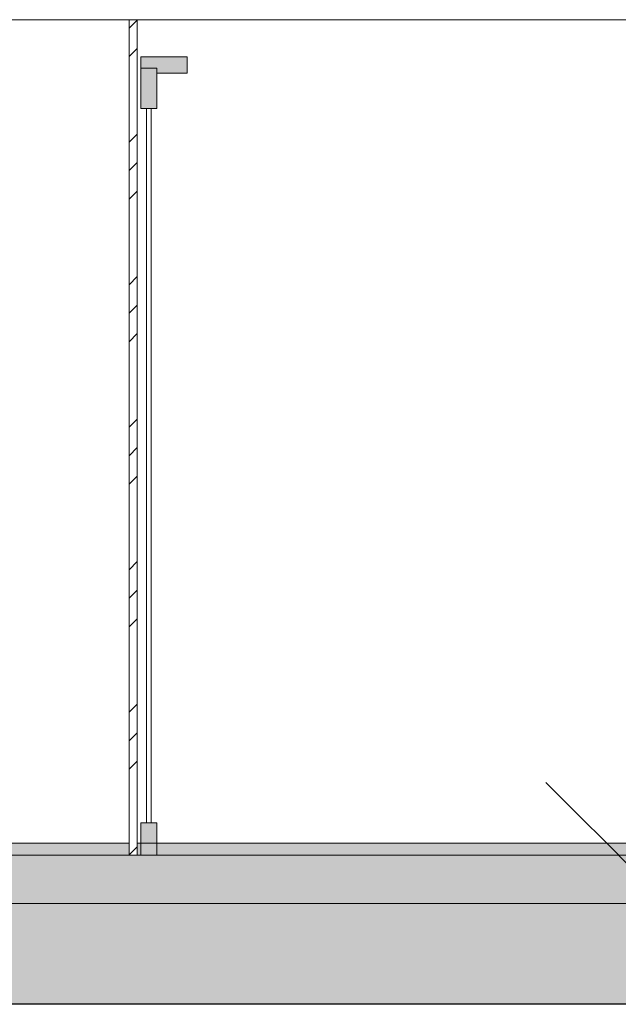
# Model space of a CAD drawing. Header units: millimetres. Extents: x -7244281 to -6598479, y 5719953 to 5938280.
# Tile 66 of 73: x -6666694 to -6665209, y 5731258 to 5733701. Entities that reach past the tile are written whole.
import ezdxf

# ---------------------------------------------------------------- set-up
doc = ezdxf.new("R2010")
doc.units = ezdxf.units.MM
doc.header["$MEASUREMENT"] = 0
doc.set_wipeout_variables(frame=1)
doc.linetypes.add('Wipeout_Contour', pattern=[1000, 0, -1000])
for name, color, linetype, lineweight in [('0_Ном._пера__1', 7, 'Continuous', 0), ('0_Ном._пера__120', 7, 'Continuous', 0), ('АР-Стены_Перегородки_100_.АР_Ном._пера__120', 7, 'Continuous', 0), ('АР-Чертеж-Размеры.АР_Ном._пера__1', 7, 'Continuous', 0), ('Двери Archicad_Ном._пера__120', 7, 'Continuous', 0), ('Перекрытие_Ном._пера__1', 7, 'Continuous', 30), ('Перекрытие_Ном._пера__101', 252, 'Continuous', 0)]:
    doc.layers.add(name, color=color, linetype=linetype, lineweight=lineweight)
for name, color, linetype in [('АР-Стены_Перегородки_100_.АР', 7, 'Continuous'), ('АР-Чертеж-Размеры.АР', 7, 'Continuous'), ('Двери Archicad', 7, 'Continuous'), ('Перекрытие', 7, 'Continuous')]:
    doc.layers.add(name, color=color, linetype=linetype)
doc.layers.add('Перекрытие_Ном._пера__180', color=7, linetype='Continuous', lineweight=5, true_color=0xd6cda7)
doc.styles.add('РЎР“Р•РќР•Р\xa0Р\x98Р\xa0_РЎРўР\x98Р›Р¬_5', font='arial.ttf')
doc.linetypes.add('Линия Разрыва (копия)-000', pattern='A,0,[2,21 РЎРµС‡РµРЅРёРµ Рђ-Рђ; Р‘-Р‘; Р’-Р’1.Shx,S=8.531746,R=0,X=0,Y=0],-1125,0', length=1125)
pattern_1 = [(45, (-6142404.15, 5728358.13), (-176.7767, 176.7767), []), (45, (-6142439.5, 5728393.48), (-176.7767, 176.7767), []), (45, (-6142474.86, 5728428.84), (-176.7767, 176.7767), [])]

# ---------------------------------------------------------------- blocks, each defined once
blk = doc.blocks.new('Элемент Разреза_50_4', base_point=(-6142404.1, 5728358.1))
at = {"layer": 'Перекрытие_Ном._пера__101', "linetype": 'Continuous', "lineweight": 0}
h = blk.add_hatch(dxfattribs=at)
h.set_pattern_fill('ЖЕЛЕЗОБЕТОН__PROJECT__0004', color=252, style=0, pattern_type=2)
h.set_pattern_definition([(45, (-6142404.15, 5728358.13), (-84.852814, 84.852814), []), (45, (-6142446.57, 5728400.55), (-84.852814, 84.852814), [90, -30, 0, -30])])
h.paths.add_polyline_path([(-6669702.5, 5731508.1), (-6669702.5, 5731258.1), (-6659398.2, 5731258.1), (-6659398.2, 5731508.1), (-6659599.7, 5731508.1), (-6666282.7, 5731508.1), (-6666432.7, 5731508.1), (-6669352.5, 5731508.1)])
at = {"layer": 'Перекрытие_Ном._пера__180', "linetype": 'Continuous', "lineweight": 0, "true_color": 0xf4f1e8}
for points in [[(-6669352.5, 5731508.1), (-6666432.7, 5731508.1), (-6666432.7, 5731583.1), (-6666422.7, 5731583.1), (-6666422.7, 5731658.1), (-6669352.5, 5731658.1)], [(-6666402.7, 5731583.1), (-6666393.7, 5731583.1), (-6666393.7, 5731658.1), (-6666402.7, 5731658.1)], [(-6666353.7, 5731583.1), (-6666282.7, 5731583.1), (-6666282.7, 5731508.1), (-6659599.7, 5731508.1), (-6659599.7, 5731658.1), (-6666353.7, 5731658.1)]]:
    blk.add_hatch(color=7, dxfattribs=at).paths.add_polyline_path(points)
at = {"layer": 'Перекрытие_Ном._пера__1', "color": 7, "linetype": 'Continuous', "lineweight": 0}
blk.add_line((-6659599.7, 5731658.1), (-6669332.5, 5731658.1), dxfattribs=at)
at = {"layer": 'Перекрытие_Ном._пера__1', "color": 7, "linetype": 'Continuous', "lineweight": 30}
blk.add_line((-6659398.2, 5731258.1), (-6669702.5, 5731258.1), dxfattribs=at)
at = {"layer": 'Перекрытие_Ном._пера__1', "color": 7, "linetype": 'Continuous', "lineweight": 30, "flags": 128}
blk.add_lwpolyline([(-6659398.2, 5731508.1), (-6659599.7, 5731508.1), (-6666282.7, 5731508.1), (-6666353.7, 5731508.1), (-6666393.7, 5731508.1), (-6666412.7, 5731508.1), (-6666432.7, 5731508.1), (-6669352.5, 5731508.1), (-6669502.5, 5731508.1), (-6669702.5, 5731508.1)], dxfattribs=at)
blk = doc.blocks.new('Элемент Разреза_59_4', base_point=(-6142404.1, 5728358.1))
at = {"layer": 'Двери Archicad', "linetype": 'Continuous', "lineweight": 0, "true_color": 0xffffff}
for points in [[(-6666393.7, 5733608.1), (-6666393.7, 5733580.1), (-6666353.7, 5733580.1), (-6666353.7, 5733568.1), (-6666278.7, 5733568.1), (-6666278.7, 5733608.1)], [(-6666393.7, 5733480.1), (-6666353.7, 5733480.1), (-6666353.7, 5733580.1), (-6666393.7, 5733580.1)], [(-6666393.7, 5731508.1), (-6666353.7, 5731508.1), (-6666353.7, 5731708.1), (-6666393.7, 5731708.1)]]:
    blk.add_hatch(color=7, dxfattribs=at).paths.add_polyline_path(points)
at = {"layer": 'Двери Archicad_Ном._пера__120', "color": 7, "linetype": 'Continuous', "lineweight": 0}
for p, q in [((-6666278.7, 5733608.1), (-6666393.7, 5733608.1)), ((-6666278.7, 5733608.1), (-6666278.7, 5733568.1)), ((-6666353.7, 5733580.1), (-6666393.7, 5733580.1)), ((-6666278.7, 5733568.1), (-6666353.7, 5733568.1)), ((-6666353.7, 5733480.1), (-6666393.7, 5733480.1)), ((-6666379.7, 5733480.1), (-6666379.7, 5731708.1)), ((-6666367.7, 5731708.1), (-6666367.7, 5733480.1)), ((-6666393.7, 5731708.1), (-6666393.7, 5731508.1)), ((-6666353.7, 5731708.1), (-6666393.7, 5731708.1)), ((-6666353.7, 5731708.1), (-6666353.7, 5731508.1))]:
    blk.add_line(p, q, dxfattribs=at)
at = {"layer": 'Двери Archicad_Ном._пера__120', "color": 7, "linetype": 'Continuous', "lineweight": 0, "flags": 128}
for points in [[(-6666393.7, 5733608.1), (-6666393.7, 5733580.1), (-6666393.7, 5733480.1)], [(-6666353.7, 5733580.1), (-6666353.7, 5733568.1), (-6666353.7, 5733480.1)]]:
    blk.add_lwpolyline(points, dxfattribs=at)
blk = doc.blocks.new('Элемент Разреза_60_4', base_point=(-6142404.1, 5728358.1))
at = {"color": 254, "linetype": 'Wipeout_Contour', "lineweight": 0, "ltscale": 35169132.19214494}
blk.add_wipeout([(-6666422.7, 5733700.6), (-6666422.7, 5731583.1), (-6666402.7, 5731583.1), (-6666402.7, 5733700.6)], dxfattribs=at).dxf.layer = 'АР-Стены_Перегородки_100_.АР'
at = {"layer": 'АР-Стены_Перегородки_100_.АР', "linetype": 'Continuous', "lineweight": 0, "true_color": 0x000000}
h = blk.add_hatch(dxfattribs=at)
h.set_pattern_fill('АЛЮМИНИЙ_0004', color=18, style=0, pattern_type=2)
h.set_pattern_definition(pattern_1)
h.paths.add_polyline_path([(-6666422.7, 5733700.6), (-6666422.7, 5731583.1), (-6666402.7, 5731583.1), (-6666402.7, 5733700.6)])
at = {"layer": 'АР-Стены_Перегородки_100_.АР_Ном._пера__120', "color": 7, "linetype": 'Continuous', "lineweight": 0}
for p, q in [((-6666422.7, 5733700.6), (-6666422.7, 5731583.1)), ((-6666402.7, 5733700.6), (-6666402.7, 5731583.1))]:
    blk.add_line(p, q, dxfattribs=at)
blk = doc.blocks.new('Элемент Разреза_79_4', base_point=(-6142404.1, 5728358.1))
at = {"color": 254, "linetype": 'Wipeout_Contour', "lineweight": 0, "ltscale": 35166303.47199073}
blk.add_wipeout([(-6666432.7, 5731508.1), (-6666412.7, 5731508.1), (-6666412.7, 5731583.1), (-6666432.7, 5731583.1)], dxfattribs=at).dxf.layer = 'АР-Стены_Перегородки_100_.АР'
at = {"color": 254, "linetype": 'Wipeout_Contour', "lineweight": 0, "ltscale": 35165986.51466361}
blk.add_wipeout([(-6666353.7, 5731583.1), (-6666353.7, 5731508.1), (-6666282.7, 5731508.1), (-6666282.7, 5731583.1)], dxfattribs=at).dxf.layer = 'АР-Стены_Перегородки_100_.АР'
at = {"layer": 'АР-Стены_Перегородки_100_.АР', "linetype": 'Continuous', "lineweight": 0, "true_color": 0x000000}
h = blk.add_hatch(dxfattribs=at)
h.set_pattern_fill('АЛЮМИНИЙ_0004', color=18, style=0, pattern_type=2)
h.set_pattern_definition(pattern_1)
h.paths.add_polyline_path([(-6666432.7, 5731508.1), (-6666412.7, 5731508.1), (-6666412.7, 5731583.1), (-6666432.7, 5731583.1)])
h = blk.add_hatch(dxfattribs=at)
h.set_pattern_fill('АЛЮМИНИЙ_0004', color=18, style=0, pattern_type=2)
h.set_pattern_definition(pattern_1)
h.paths.add_polyline_path([(-6666353.7, 5731583.1), (-6666353.7, 5731508.1), (-6666282.7, 5731508.1), (-6666282.7, 5731583.1)])
at = {"layer": 'АР-Стены_Перегородки_100_.АР_Ном._пера__120', "color": 7, "linetype": 'Continuous', "lineweight": 0}
for p, q in [((-6666432.7, 5731583.1), (-6666432.7, 5731508.1)), ((-6666282.7, 5731583.1), (-6666282.7, 5731508.1))]:
    blk.add_line(p, q, dxfattribs=at)
at = {"color": 254, "linetype": 'Wipeout_Contour', "lineweight": 0, "ltscale": 35166244.32666086}
blk.add_wipeout([(-6666412.7, 5731583.1), (-6666412.7, 5731508.1), (-6666393.7, 5731508.1), (-6666393.7, 5731583.1)], dxfattribs=at).dxf.layer = 'АР-Стены_Перегородки_100_.АР'
at = {"layer": 'АР-Стены_Перегородки_100_.АР', "linetype": 'Continuous', "lineweight": 0, "true_color": 0x000000}
h = blk.add_hatch(dxfattribs=at)
h.set_pattern_fill('АЛЮМИНИЙ_0004', color=18, style=0, pattern_type=2)
h.set_pattern_definition(pattern_1)
h.paths.add_polyline_path([(-6666412.7, 5731583.1), (-6666412.7, 5731508.1), (-6666393.7, 5731508.1), (-6666393.7, 5731583.1)])
at = {"layer": 'АР-Стены_Перегородки_100_.АР_Ном._пера__120', "color": 7, "linetype": 'Continuous', "lineweight": 0}
for p, q in [((-6666422.7, 5731583.1), (-6666432.7, 5731583.1)), ((-6666282.7, 5731583.1), (-6666402.7, 5731583.1))]:
    blk.add_line(p, q, dxfattribs=at)
blk = doc.blocks.new('Линейный Размер_18_4', base_point=(-6665088.7, 5731508.1))
at = {"layer": 'АР-Чертеж-Размеры.АР_Ном._пера__1', "color": 7, "linetype": 'Continuous', "lineweight": 15}
for p, q in [((-6665088.7, 5731508.1), (-6665088.7, 5732258.1)), ((-6665088.7, 5732258.1), (-6663574.2, 5732258.1)), ((-6665088.7, 5731508.1), (-6665388.7, 5731808.1)), ((-6664788.7, 5731808.1), (-6665088.7, 5731508.1))]:
    blk.add_line(p, q, dxfattribs=at)
at = {"layer": 'АР-Чертеж-Размеры.АР_Ном._пера__1', "color": 7, "linetype": 'Continuous', "lineweight": 0}
for q in [(-6665313.7, 5731508.1), (-6664863.7, 5731508.1)]:
    blk.add_line((-6665088.7, 5731508.1), q, dxfattribs=at)
at = {"layer": 'АР-Чертеж-Размеры.АР_Ном._пера__1', "color": 7, "lineweight": 0, "insert": (-6664788.7, 5732318.1), "char_height": 350, "attachment_point": 7, "style": 'РЎР“Р•РќР•Р\xa0Р\x98Р\xa0_РЎРўР\x98Р›Р¬_5'}
blk.add_mtext('\\A1;{\\pql;\\fArial|b0|i0|c204|p0;\\W1.000000;+3,15}', dxfattribs=at)

msp = doc.modelspace()

# ---------------------------------------------------------------- block references
at = {"layer": 'Двери Archicad', "lineweight": 0}
msp.add_blockref('Элемент Разреза_59_4', (-6142404.146, 5728358.128), dxfattribs=at)
at = {"layer": 'Перекрытие', "lineweight": 0}
msp.add_blockref('Элемент Разреза_50_4', (-6142404.146, 5728358.128), dxfattribs=at)

# ---------------------------------------------------------------- next in the draw order: block references
at = {"layer": 'АР-Стены_Перегородки_100_.АР', "lineweight": 0}
msp.add_blockref('Элемент Разреза_60_4', (-6142404.146, 5728358.128), dxfattribs=at)

# ---------------------------------------------------------------- next in the draw order: linework, layer by layer
at = {"layer": '0_Ном._пера__120', "color": 7, "linetype": 'Линия Разрыва (копия)-000', "lineweight": 0}
msp.add_line((-6679553.48, 5733700.632), (-6658652.145, 5733700.632), dxfattribs=at)

# ---------------------------------------------------------------- next in the draw order: block references
at = {"layer": 'АР-Стены_Перегородки_100_.АР', "lineweight": 0}
msp.add_blockref('Элемент Разреза_79_4', (-6142404.146, 5728358.128), dxfattribs=at)

# ---------------------------------------------------------------- next in the draw order: wipeouts: each hides what was drawn before it
at = {"color": 254, "linetype": 'Wipeout_Contour', "lineweight": 0, "ltscale": 35160467.42424296}
msp.add_wipeout([(-6659599.694, 5731508.111), (-6669356.893, 5731508.137), (-6669356.893, 5731628.154), (-6659599.708, 5731628.128)], dxfattribs=at)

# ---------------------------------------------------------------- next in the draw order: hatches: boundary and pattern name
at = {"layer": '0_Ном._пера__120', "linetype": 'Continuous', "lineweight": 0}
h = msp.add_hatch(dxfattribs=at)
h.set_pattern_fill('БЕТОН_02_0004', style=0, pattern_type=2)
h.set_pattern_definition([(0, (-6142404.15, 5728358.1), (0, 623.5383), [60, -300]), (0, (-6142224.15, 5728669.9), (0, 623.5383), [60, -300]), (60, (-6142404.15, 5728358.1), (-540, 311.76916), [60, -300]), (60, (-6142044.15, 5728358.1), (-540, 311.76916), [60, -300]), (120, (-6142344.15, 5728358.1), (540, 311.76916), [60, -300]), (120, (-6141984.15, 5728358.1), (540, 311.76916), [60, -300]), (0, (-6142404.15, 5728418.13), (0, 120.000005), [0, -120.000005, 0, -180.000007]), (45, (-6142344.15, 5728418.13), (-84.852817, 84.852817), [0, -90.000004, 0, -150.000006])])
h.paths.add_polyline_path([(-6659599.694, 5731508.111), (-6669356.893, 5731508.137), (-6669356.893, 5731628.154), (-6659599.708, 5731628.128)])

# ---------------------------------------------------------------- next in the draw order: linework, layer by layer
at = {"layer": '0_Ном._пера__1', "color": 7, "linetype": 'Continuous', "lineweight": 0, "flags": 128}
msp.add_lwpolyline([(-6659599.694, 5731508.111), (-6669356.893, 5731508.137), (-6669356.893, 5731628.154), (-6659599.708, 5731628.128)], close=True, dxfattribs=at)

# ---------------------------------------------------------------- next in the draw order: block references
at = {"layer": 'АР-Чертеж-Размеры.АР', "color": 7, "linetype": 'Continuous', "lineweight": 0}
msp.add_blockref('Линейный Размер_18_4', (-6665088.711, 5731508.128), dxfattribs=at)

doc.saveas('drawing.dxf')
